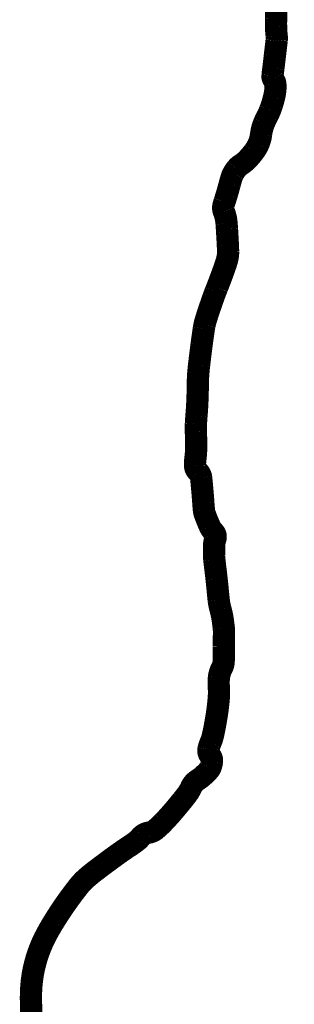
# Model space of a CAD drawing. Extents: x -6.8 to 7.2, y 1.9 to 16.7.
# Tile 153 of 156: x 0.7764 to 0.8617, y 7.409 to 7.7148. Entities that reach past the tile are written whole.
import ezdxf

# ---------------------------------------------------------------- set-up
doc = ezdxf.new("R2010")
doc.units = 0
doc.header["$MEASUREMENT"] = 0
doc.layers.add('BELMONT-BORDER', color=7, linetype='CONTINUOUS')

msp = doc.modelspace()

# ---------------------------------------------------------------- linework, layer by layer
at = {"layer": 'BELMONT-BORDER', "const_width": 0.00691}
msp.add_lwpolyline([(0.78024, 7.40296, -0.015708), (0.77992, 7.41085, -0.031479), (0.78023, 7.41648, -0.034275), (0.78119, 7.42156, -0.030227), (0.78277, 7.42642, -0.030822), (0.78489, 7.43096, -0.013653), (0.7871, 7.43476, -0.0113), (0.78999, 7.43922, -0.018226), (0.7948, 7.44575, -0.044745), (0.79708, 7.44815, -0.016582), (0.79967, 7.45028, -0.006726), (0.8063, 7.45522, -0.012642), (0.81095, 7.45842, 0.026773), (0.8131, 7.45999, 0.056474), (0.81361, 7.46051, -0.039177), (0.81433, 7.4613, -0.150164), (0.81645, 7.46233, 0.138713), (0.81877, 7.4634, 0.024337), (0.82107, 7.46558, 0.015887), (0.82431, 7.46917, 0.004972), (0.82703, 7.47246, 0.009204), (0.82845, 7.47427, 0.060016), (0.82966, 7.47636, -0.08562), (0.83059, 7.47779, -0.066961), (0.83163, 7.47865, 0.042669), (0.83331, 7.47991, 0.016435), (0.83451, 7.48105, 0.022735), (0.83531, 7.48194, 0.087723), (0.83575, 7.48272, 0.048764), (0.83614, 7.48428, 0.212054), (0.83558, 7.48626, -0.219963), (0.83506, 7.48818, -0.060601), (0.83569, 7.49024, 0.050495), (0.83649, 7.4927, 0.014654), (0.83763, 7.49885, 0.017513), (0.83825, 7.50405, 0.040704), (0.83826, 7.50768, -0.049596), (0.83832, 7.51065, -0.095824), (0.83921, 7.51342, 0.123104), (0.83979, 7.51563, 0.003746), (0.8398, 7.5177, -0.003374), (0.8398, 7.52001, -0.002371), (0.83986, 7.52335, 0.005253), (0.83987, 7.52485, 0.025645), (0.83982, 7.52574, 0.009099), (0.83952, 7.5282, 0.032349), (0.8388, 7.53168, -0.038866), (0.83823, 7.53459, -0.005633), (0.83795, 7.53736, 0.004278), (0.83758, 7.54102, 0.003884), (0.8372, 7.54429, -0.004622), (0.83688, 7.54704, -0.022474), (0.83681, 7.54825, -0.008176), (0.83681, 7.55161, -0.086091), (0.83714, 7.55334, 0.125731), (0.83727, 7.55455, 0.162565), (0.83672, 7.55565, -0.089351), (0.83547, 7.55745, -0.020283), (0.83394, 7.56121, -0.061517), (0.83364, 7.56252, -0.009183), (0.83345, 7.56483, 0.005713), (0.83316, 7.56854, 0.002097), (0.83294, 7.57095, 0.003018), (0.83277, 7.57262, 0.196239), (0.83176, 7.57448, -0.213414), (0.83089, 7.57624, -0.045892), (0.831, 7.57853, 0.034221), (0.83122, 7.58158, 0.009733), (0.83115, 7.58688, -0.020769), (0.83116, 7.58936, -0.00839), (0.83133, 7.59182, 0.00644), (0.83155, 7.59502, 0.013169), (0.83173, 7.60102, -0.019115), (0.8319, 7.60515, -0.008961), (0.83214, 7.60754, -0.00333), (0.83293, 7.61397, -0.004058), (0.8336, 7.6188, -0.016391), (0.83382, 7.61998, -0.019794), (0.83417, 7.62135, -0.009075), (0.8351, 7.62428, -0.003026), (0.83657, 7.62854, -0.006949), (0.83725, 7.63038, -0.002766), (0.83776, 7.63166, 0.000844), (0.83826, 7.63295, 0.005211), (0.83955, 7.63638, 0.006616), (0.8405, 7.6391, 0.037068), (0.84102, 7.64114, 0.048072), (0.84115, 7.64276, 0.007704), (0.84108, 7.64468, 0.003539), (0.84085, 7.64887, 0.000724), (0.84079, 7.64987, 0.000448), (0.84068, 7.65149, 0.078307), (0.83984, 7.65523, -0.158146), (0.83971, 7.65715, -0.01793), (0.84002, 7.65822, 0.008544), (0.84072, 7.66045, 0.006412), (0.84167, 7.66384, -0.010214), (0.84228, 7.66596, -0.055155), (0.84278, 7.6671, -0.038278), (0.84378, 7.66858, -0.084483), (0.84504, 7.6697, 0.057731), (0.84696, 7.67124, 0.034881), (0.84921, 7.67386, 0.049899), (0.85046, 7.67593, 0.081597), (0.85138, 7.67913, -0.072183), (0.85234, 7.68276, -0.01907), (0.85346, 7.68512, 0.02749), (0.85421, 7.68678, 0.017489), (0.85475, 7.68831, 0.011891), (0.85541, 7.69062, 0.037694), (0.8558, 7.69279, 0.042798), (0.85583, 7.69473, 0.147885), (0.85527, 7.69622, -0.194316), (0.85493, 7.69741, -0.002644), (0.85521, 7.69971, 0.001533), (0.85568, 7.70369, 0.000167), (0.85621, 7.70822, 0.002446), (0.85625, 7.70853, 0.058399), (0.85623, 7.70991, -0.028804), (0.85604, 7.71269, -0.008123), (0.85605, 7.71523, 0.009336), (0.85606, 7.71776, 0.009851), (0.85601, 7.71908, 0.005039)], format="xyb", dxfattribs=at)

doc.saveas('drawing.dxf')
